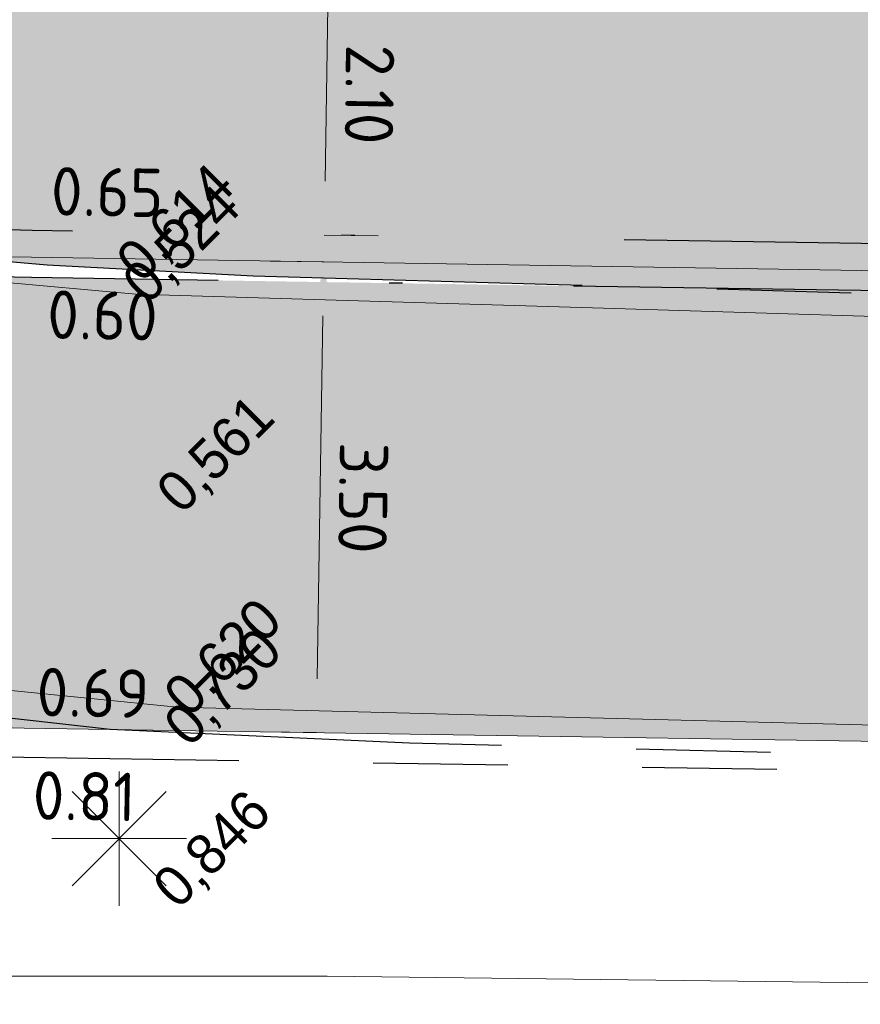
# Model space of a CAD drawing. Header units: millimetres. Extents: x 812 to 183790, y 13 to 580968.
# Tile 63 of 256: x 182462 to 182468, y 580822 to 580829. Entities that reach past the tile are written whole.
import ezdxf

# ---------------------------------------------------------------- set-up
doc = ezdxf.new("R2010")
doc.units = ezdxf.units.MM
doc.header["$LTSCALE"] = 5
for name, pattern in [('DASHDOT', [25.4, 12.7, -6.35, 0, -6.35]), ('ORG-VW-030-270-STREEP-010', [3, 0.3, -2.7]), ('VH-GELEIDEBAND_50X200', [8, 4, -2, 0, -2]), ('VH-RWSBAND', [24, 10, -2, 2, -2, 2, -2, 2, -2]), ('VH-TROTTOIRBAND_180-200', [20, 10, -2, 2, -2, 2, -2])]:
    doc.linetypes.add(name, pattern=pattern)
doc.layers.add('B-ALG-HOOGTES', color=252, linetype='Continuous')
for name, color, linetype, lineweight in [('kant verharding', 252, 'Continuous', 9), ('lichtmast', 252, 'Continuous', 9), ('N-BH-VH-KANTOPSLUITING_GELEIDEBAND_50X200-G', 20, 'VH-GELEIDEBAND_50X200', 30), ('N-BH-VH-KANTOPSLUITING_TROTTOIRBAND_RWS-G', 10, 'VH-RWSBAND', 30), ('N-Hoogte_Nieuw', 7, 'Continuous', 25), ('N-WE-VH-KANTVERHARDING-G', 7, 'Continuous', 0), ('N-WEG-ASF-GOOTTEGEL', 7, 'DASHDOT', 25), ('N-XX-AL-M', 7, 'Continuous', 0), ('V-VERHARDING FIETS', 7, 'Continuous', 9), ('V-WE-VH-KANTOPSLUITING_TROTTOIRBAND_180 200-G', 6, 'VH-TROTTOIRBAND_180-200', 25)]:
    doc.layers.add(name, color=color, linetype=linetype, lineweight=lineweight)
doc.layers.add('N-BH-VW-MARKERING_LANGS_STREEP_30270_010-G', color=7, linetype='ORG-VW-030-270-STREEP-010', lineweight=0, true_color=0xffffff)
for name, color, linetype, lineweight, transparency in [('N-PV-GR-GRAS_02-G', 85, 'Continuous', 15, 0.3), ('N-WE-VH-VERHARDING_ASFALT_ROOD-A', 12, 'Continuous', 9, 0.7), ('N-WE-VH-VERHARDING_TEGEL-A', 253, 'Continuous', 5, 0.75), ('V-WE-VH-VERHARDING_TEGEL-A', 253, 'Continuous', 18, 0.5)]:
    doc.layers.add(name, color=color, linetype=linetype, lineweight=lineweight, transparency=transparency)
doc.layers.add('V-WEG-ALG-ARCERING betontegels 60mm dik rood', color=7, linetype='Continuous', transparency=0.6)
doc.styles.add('isocp', font='isocp.shx')
doc.styles.add('NLCS-ISO-M200-T18', font='txt', dxfattribs={"height": 0.36})
doc.styles.add('NLCS-T25_0', font='txt')
doc.dimstyles.new('NLCS-M200-T18-PIJL_X_L2_H1', dxfattribs={"dimscale": 0.2, "dimtxt": 0.36, "dimasz": 2, "dimexe": 2, "dimexo": 1, "dimgap": 0.7, "dimtad": 1, "dimzin": 0, "dimdsep": 46, "dimtxsty": 'NLCS-ISO-M200-T18', "dimcen": 0, "dimdle": 2, "dimclrd": 256, "dimclre": 256, "dimclrt": 256, "dimadec": 1, "dimazin": 0, "dimtfac": 1, "dimtofl": 0, "dimtmove": 1, "dimatfit": 0, "dimfxl": 2, "dimfxlon": 1, "dimtfillclr": 254, "dimtolj": 1, "dimtzin": 0, "dimlwd": 18, "dimlwe": 18, "dimarcsym": 0})

# ---------------------------------------------------------------- blocks, each defined once
blk = doc.blocks.new('S0631')
at = {"color": 0, "linetype": 'Continuous', "lineweight": -2, "flags": 128}
for points in [[(0, -0.0005), (0, 0.0005)], [(-0.0003500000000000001, -0.0003500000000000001), (0.0003500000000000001, 0.0003500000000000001)], [(-0.0003500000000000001, 0.0003500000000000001), (0.0003500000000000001, -0.0003500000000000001)], [(-0.0005, 0), (0.0005, 0)]]:
    blk.add_lwpolyline(points, dxfattribs=at)
blk = doc.blocks.new('*D6734')
at = {"layer": 'Defpoints', "color": 0, "transparency": 16777216}
for p in [(182463.8441334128, 580829.7059532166), (182463.811060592, 580827.6062136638), (182463.9582580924, 580827.6038951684)]:
    blk.add_point(p, dxfattribs=at)
at = {"layer": 'N-XX-AL-M', "linetype": 'Continuous', "lineweight": 18, "transparency": 16777216}
for p, q in [((182463.9913309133, 580829.7036347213), (182464.3912813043, 580829.6973351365)), ((182463.9850313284, 580829.3036843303), (182463.9645576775, 580828.0038455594)), ((182463.9582580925, 580827.6038951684), (182464.3582084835, 580827.5975955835))]:
    blk.add_line(p, q, dxfattribs=at)
at = {"layer": 'N-XX-AL-M', "transparency": 16777216}
for points in [[(182464.0516897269, 580829.3026343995), (182463.9183729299, 580829.3047342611), (182463.9913309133, 580829.7036347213)], [(182464.031216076, 580828.0027956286), (182463.897899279, 580828.0048954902), (182463.9582580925, 580827.6038951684)]]:
    blk.add_solid(points, dxfattribs=at)
at = {"layer": 'N-XX-AL-M', "transparency": 16777216, "insert": (182464.2947548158, 580828.6487252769), "char_height": 0.36, "attachment_point": 5, "rotation": 269.09761362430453, "style": 'NLCS-ISO-M200-T18'}
blk.add_mtext('\\A1;2.10', dxfattribs=at)
blk = doc.blocks.new('*D6735')
at = {"layer": 'Defpoints', "color": 0, "transparency": 16777216}
for p in [(182464.0021819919, 580827.4031785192), (182463.8999869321, 580823.904354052), (182463.947060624, 580823.9036125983)]:
    blk.add_point(p, dxfattribs=at)
at = {"layer": 'N-XX-AL-M', "linetype": 'Continuous', "lineweight": 18, "transparency": 16777216}
for p, q in [((182463.9551083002, 580827.403919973), (182463.5551579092, 580827.4102195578)), ((182463.9488087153, 580827.003969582), (182463.9062865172, 580824.3043044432)), ((182463.8999869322, 580823.9043540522), (182463.5000365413, 580823.910653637))]:
    blk.add_line(p, q, dxfattribs=at)
at = {"layer": 'N-XX-AL-M', "transparency": 16777216}
for points in [[(182464.0154671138, 580827.0029196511), (182463.8821503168, 580827.0050195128), (182463.9551083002, 580827.403919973)], [(182463.9729449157, 580824.3032545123), (182463.8396281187, 580824.305354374), (182463.8999869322, 580823.9043540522)]]:
    blk.add_solid(points, dxfattribs=at)
at = {"layer": 'N-XX-AL-M', "transparency": 16777216, "insert": (182464.2475079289, 580825.6490973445), "char_height": 0.36, "attachment_point": 5, "rotation": 269.09761362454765, "style": 'NLCS-ISO-M200-T18'}
blk.add_mtext('\\A1;3.50', dxfattribs=at)
blk = doc.blocks.new('*D6951')
at = {"layer": 'Defpoints', "color": 0, "transparency": 16777216}
for p in [(182462.1301780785, 580849.4353931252), (182459.1488687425, 580827.6383338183)]:
    blk.add_point(p, dxfattribs=at)
at = {"layer": 'N-XX-AL-M', "linetype": 'Continuous', "lineweight": 18, "transparency": 16777216}
blk.add_line((182459.4757286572, 580830.0280841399), (182459.2030743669, 580828.0346439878), dxfattribs=at)
at = {"layer": 'N-XX-AL-M', "transparency": 16777216}
blk.add_solid([(182459.137022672, 580828.0436782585), (182459.2691260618, 580828.0256097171), (182459.1488687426, 580827.6383338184)], dxfattribs=at)
at = {"layer": 'N-XX-AL-M', "transparency": 16777216, "insert": (182459.0494561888, 580829.2728836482), "char_height": 0.36, "attachment_point": 5, "rotation": 82.21165342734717, "style": 'NLCS-ISO-M200-T18'}
blk.add_mtext('\\A1;R22.00', dxfattribs=at)

msp = doc.modelspace()

# ---------------------------------------------------------------- hatches: boundary and pattern name
at = {"layer": 'N-PV-GR-GRAS_02-G'}
h = msp.add_hatch(dxfattribs=at)
h.set_pattern_fill('AGR-GRAS_02', color=256, scale=0.1, angle=90.00000000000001, style=0, pattern_type=2)
h.set_pattern_definition([(90, (0, 0), (-1, 0.9999999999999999), [0.25, -0.75]), (90, (-0.6000000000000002, 0.5499999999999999), (-1, 0.9999999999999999), [0.25, -0.75]), (180, (-0.35, 0.09999999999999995), (-0.9999999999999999, -1), [0.25, -0.75]), (180, (-0.7000000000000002, 0.4999999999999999), (-0.9999999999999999, -1), [0.25, -0.75]), (135, (-0.7000000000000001, 0.1999999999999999), (-1.000000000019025, -1.608122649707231e-16), [0.25, -1.164213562]), (225, (-8.844674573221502e-17, 0.55), (1.608122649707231e-16, -1.000000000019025), [0.25, -1.164213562]), (116.5650512, (-0.3000000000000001, 0.2499999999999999), (-4.000646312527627e-10, 1.000000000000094), [0.25, -1.986067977]), (116.5650512, (-0.8000000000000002, 0.7), (-4.000646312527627e-10, 1.000000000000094), [0.25, -1.986067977]), (153.43494882, (-1.125685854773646e-16, 0.7000000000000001), (-1.000000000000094, 5.099846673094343e-11), [0.25, -1.986067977]), (153.43494882, (-0.4500000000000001, 0.2499999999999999), (-1.000000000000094, 5.099846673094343e-11), [0.25, -1.986067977]), (153.43494882, (-0.2000000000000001, 0.6000000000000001), (-1.000000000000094, 5.099846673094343e-11), [0.25, -1.986067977]), (206.5650512, (-0.55, -8.844674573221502e-17), (-1.000000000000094, -4.000650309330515e-10), [0.25, -1.986067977]), (243.43494882, (-0.15, 0.2), (-5.09988220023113e-11, -1.000000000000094), [0.25, -1.986067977])])
edge = h.paths.add_edge_path()
edge.add_line((182455.8422390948, 580832.357112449), (182455.6124364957, 580831.9360913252))
edge.add_arc((182464.1276147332, 580847.703720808), 17.91999999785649, 241.62910164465, 269.0976136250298)
edge.add_line((182463.8453933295, 580829.7859432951), (182491.5234362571, 580829.3499887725))
edge.add_arc((182475.6818700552, 579823.5947403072), 1005.880000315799, 87.86447263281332, 89.0976136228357, ccw=False)
edge.add_arc((182475.6818700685, 579823.5947408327), 1005.87999979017, 85.9329129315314, 87.86447263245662, ccw=False)
edge.add_line((182547.0233695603, 580826.9416222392), (182574.9237051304, 580824.9578100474))
edge.add_line((182574.9237051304, 580824.9578100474), (182573.7002319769, 580825.0744470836))
edge.add_line((182573.7002319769, 580825.0744470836), (182570.5026350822, 580825.379282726))
edge.add_line((182570.5026350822, 580825.379282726), (182567.3050381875, 580825.6841183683))
edge.add_line((182567.3050381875, 580825.6841183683), (182564.1074412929, 580825.9889540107))
edge.add_line((182564.1074412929, 580825.9889540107), (182560.9039097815, 580826.293177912))
edge.add_line((182560.9039097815, 580826.293177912), (182557.4745113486, 580826.5741194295))
edge.add_line((182557.4745113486, 580826.5741194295), (182554.0451129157, 580826.8550609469))
edge.add_line((182554.0451129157, 580826.8550609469), (182550.6157144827, 580827.1360024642))
edge.add_line((182550.6157144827, 580827.1360024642), (182547.1863160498, 580827.4169439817))
edge.add_line((182547.1863160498, 580827.4169439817), (182543.7569176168, 580827.6978854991))
edge.add_line((182543.7569176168, 580827.6978854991), (182540.4340331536, 580827.9373642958))
edge.add_line((182540.4340331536, 580827.9373642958), (182537.3086117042, 580828.099976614))
edge.add_line((182537.3086117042, 580828.099976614), (182534.1831902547, 580828.2625889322))
edge.add_line((182534.1831902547, 580828.2625889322), (182531.0577688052, 580828.4252012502))
edge.add_line((182531.0577688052, 580828.4252012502), (182527.9323473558, 580828.5878135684))
edge.add_line((182527.9323473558, 580828.5878135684), (182524.8069259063, 580828.7504258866))
edge.add_line((182524.8069259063, 580828.7504258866), (182522.5364941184, 580828.8346088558))
edge.add_line((182522.5364941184, 580828.8346088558), (182520.6773474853, 580828.8810640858))
edge.add_line((182520.6773474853, 580828.8810640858), (182518.8182008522, 580828.9275193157))
edge.add_line((182518.8182008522, 580828.9275193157), (182516.9590542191, 580828.9739745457))
edge.add_line((182516.9590542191, 580828.9739745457), (182515.099907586, 580829.0204297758))
edge.add_line((182515.099907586, 580829.0204297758), (182513.2407609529, 580829.0668850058))
edge.add_line((182513.2407609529, 580829.0668850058), (182509.7778118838, 580829.2558328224))
edge.add_line((182509.7778118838, 580829.2558328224), (182508.3219401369, 580829.2954682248))
edge.add_line((182508.3219401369, 580829.2954682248), (182506.86606839, 580829.3351036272))
edge.add_line((182506.86606839, 580829.3351036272), (182505.4101966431, 580829.3747390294))
edge.add_line((182505.4101966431, 580829.3747390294), (182503.9543248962, 580829.4143744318))
edge.add_line((182503.9543248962, 580829.4143744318), (182501.0309565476, 580829.4972953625))
edge.add_line((182501.0309565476, 580829.4972953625), (182495.9139554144, 580829.6449200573))
edge.add_line((182495.9139554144, 580829.6449200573), (182490.7969542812, 580829.7925447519))
edge.add_line((182490.7969542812, 580829.7925447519), (182485.6799531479, 580829.9401694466))
edge.add_line((182485.6799531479, 580829.9401694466), (182480.5629520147, 580830.0877941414))
edge.add_line((182480.5629520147, 580830.0877941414), (182476.5693457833, 580830.1611014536))
edge.add_line((182476.5693457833, 580830.1611014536), (182472.8554942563, 580830.2159017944))
edge.add_line((182472.8554942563, 580830.2159017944), (182469.1416427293, 580830.2707021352))
edge.add_line((182469.1416427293, 580830.2707021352), (182465.4277912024, 580830.3255024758))
edge.add_line((182465.4277912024, 580830.3255024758), (182462.3622964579, 580830.3833315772))
edge.add_line((182462.3622964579, 580830.3833315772), (182461.8835026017, 580830.4532442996))
edge.add_line((182461.8835026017, 580830.4532442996), (182461.4047087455, 580830.5231570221))
edge.add_line((182461.4047087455, 580830.5231570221), (182460.9259148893, 580830.5930697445))
edge.add_line((182460.9259148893, 580830.5930697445), (182460.4471210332, 580830.662982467))
edge.add_line((182460.4471210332, 580830.662982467), (182459.8421252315, 580830.8098225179))
edge.add_line((182459.8421252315, 580830.8098225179), (182459.1530676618, 580831.0079030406))
edge.add_line((182459.1530676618, 580831.0079030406), (182458.4640100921, 580831.2059835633))
edge.add_line((182458.4640100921, 580831.2059835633), (182457.7749525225, 580831.404064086))
edge.add_line((182457.7749525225, 580831.404064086), (182457.0858949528, 580831.6021446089))
edge.add_line((182457.0858949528, 580831.6021446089), (182456.141, 580832.192))
edge.add_line((182456.141, 580832.192), (182455.8422390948, 580832.357112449))
at = {"layer": 'N-WE-VH-VERHARDING_ASFALT_ROOD-A'}
h = msp.add_hatch(color=256, dxfattribs=at)
h.dxf.hatch_style = 1
edge = h.paths.add_edge_path()
edge.add_line((182747.1993971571, 580783.8561674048), (182749.1831745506, 580787.0555788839))
edge.add_arc((182777.2506933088, 580879.540371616), 96.6499999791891, 251.6121813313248, 253.1178727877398, ccw=False)
edge.add_line((182746.7627122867, 580787.8250211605), (182742.2027506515, 580789.3408418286))
edge.add_arc((182743.8273042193, 580794.2278987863), 5.150000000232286, 156.6954549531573, 251.61218132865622, ccw=False)
edge.add_line((182739.0974669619, 580796.2653333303), (182739.2805366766, 580796.6903236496))
edge.add_line((182739.2805366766, 580796.6903236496), (182736.2645268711, 580798.1640339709))
edge.add_line((182736.2645268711, 580798.1640339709), (182735.4984519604, 580796.461090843))
edge.add_arc((182730.9385944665, 580798.5123586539), 4.999999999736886, 251.6121813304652, 335.77923582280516, ccw=False)
edge.add_line((182729.3613579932, 580793.7676431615), (182729.3140408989, 580793.6253016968))
edge.add_line((182729.3140408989, 580793.6253016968), (182726.3284175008, 580794.617781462))
edge.add_arc((182693.7269395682, 580696.5445121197), 103.3500001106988, 71.61218133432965, 74.59884301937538)
edge.add_line((182721.1741763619, 580796.183218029), (182695.6448481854, 580803.2157212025))
edge.add_arc((182561.9673772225, 580317.9409986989), 503.3500000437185, 74.59884302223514, 80.84029245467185)
edge.add_arc((182479.930378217, 579809.1625076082), 1018.699999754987, 80.84029245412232, 81.94296046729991)
edge.add_arc((182551.5445533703, 580315.0689339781), 507.7499999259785, 81.94296046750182, 86.40216300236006)
edge.add_line((182583.4073091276, 580821.818208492), (182546.8439306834, 580824.4179935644))
edge.add_arc((182475.6818700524, 579823.5947404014), 1003.350000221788, 85.9329129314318, 89.09761362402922)
edge.add_line((182491.4835913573, 580826.8203025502), (182461.7813385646, 580827.2881402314))
edge.add_arc((182462.1301780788, 580849.4353931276), 22.14999999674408, 256.0892152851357, 269.09761362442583, ccw=False)
edge.add_line((182456.8050798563, 580827.9350250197), (182455.9997038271, 580824.6832763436))
edge.add_arc((182462.1301780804, 580849.43539314), 25.50000000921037, 256.0892152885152, 269.0976136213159)
edge.add_line((182461.7285795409, 580823.938555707), (182491.4308323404, 580823.4707180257))
edge.add_arc((182475.6818700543, 579823.5947404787), 1000.000000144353, 85.93291293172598, 89.09761362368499, ccw=False)
edge.add_line((182546.6063337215, 580821.0764299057), (182583.1834185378, 580818.475670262))
edge.add_arc((182551.544553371, 580315.0689339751), 504.3999999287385, 81.9429604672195, 86.40371870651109, ccw=False)
edge.add_arc((182479.9303783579, 579809.1625084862), 1015.349998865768, 80.84029245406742, 81.94296046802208, ccw=False)
edge.add_arc((182561.9673772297, 580317.9409987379), 500.0000000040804, 74.59884302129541, 80.84029245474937, ccw=False)
edge.add_line((182694.7551699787, 580799.9860195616), (182720.176144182, 580792.9833643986))
edge.add_arc((182693.6185856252, 580696.5743602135), 100.0000000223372, 70.9245064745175, 74.59884302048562, ccw=False)
edge.add_line((182726.2999553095, 580791.0832385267), (182747.1993971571, 580783.8561674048))
at = {"layer": 'N-WE-VH-VERHARDING_TEGEL-A'}
h = msp.add_hatch(color=256, dxfattribs=at)
h.dxf.hatch_style = 1
edge = h.paths.add_edge_path()
edge.add_line((182734.8123024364, 580795.7757181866), (182734.8589631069, 580795.7427540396))
edge.add_arc((182730.9385944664, 580798.5123586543), 4.799999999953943, 324.7601184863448, 324.9978515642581)
edge.add_line((182734.8704210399, 580795.7590443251), (182734.8123024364, 580795.7757181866))
edge = h.paths.add_edge_path()
edge.add_line((182733.6605132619, 580794.5587327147), (182733.4827499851, 580794.7951994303))
edge.add_line((182733.4827499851, 580794.7951994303), (182733.642615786, 580794.9153781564))
edge.add_arc((182730.938594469, 580798.5123586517), 4.49999999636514, 306.9339257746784, 322.2128002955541)
edge.add_line((182734.4949081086, 580795.7550713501), (182734.5605247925, 580795.8479516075))
edge.add_line((182734.5605247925, 580795.8479516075), (182733.072, 580796.275))
edge.add_line((182733.072, 580796.275), (182733.3354651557, 580796.8943211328))
edge.add_line((182733.3354651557, 580796.8943211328), (182731.4455190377, 580797.5570164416))
edge.add_line((182731.4455190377, 580797.5570164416), (182730.6353043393, 580795.7679075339))
edge.add_line((182730.6353043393, 580795.7679075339), (182727.1012633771, 580796.9426920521))
edge.add_arc((182693.7269393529, 580696.5445113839), 105.8000008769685, 71.61218134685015, 74.59884301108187)
edge.add_line((182721.8248365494, 580798.5452386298), (182696.2955083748, 580805.5777418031))
edge.add_arc((182561.9673772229, 580317.9409987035), 505.8000000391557, 74.5988430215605, 80.84029245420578)
edge.add_arc((182479.9303782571, 579809.1625078), 1021.149999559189, 80.84029245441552, 81.94296046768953)
edge.add_arc((182551.5445533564, 580315.068933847), 510.2000000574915, 81.94296046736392, 85.46479090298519)
edge.add_line((182591.8869353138, 580823.6714626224), (182547.0176956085, 580826.8618237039))
edge.add_arc((182475.6818700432, 579823.59474025), 1005.80000037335, 85.93291293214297, 87.86447263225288)
edge.add_arc((182475.6818700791, 579823.5947410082), 1005.799999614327, 87.86447263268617, 89.09761362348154)
edge.add_line((182491.5221763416, 580829.2699986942), (182463.8441334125, 580829.7059532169))
edge.add_arc((182464.127614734, 580847.7037208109), 18.00000000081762, 241.3733160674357, 269.0976136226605, ccw=False)
edge.add_line((182455.50380209, 580831.9040418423), (182454.0026040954, 580829.1536984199))
edge.add_arc((182458.027942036, 580838.0888343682), 9.799999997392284, 245.7481199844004, 256.0892152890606)
edge.add_line((182455.6719166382, 580828.5762561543), (182456.8892236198, 580828.274759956))
edge.add_arc((182462.1301780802, 580849.4353931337), 21.80000000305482, 256.0892152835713, 269.0976136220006)
edge.add_line((182461.7868507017, 580827.6380968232), (182491.4891034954, 580827.1702591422))
edge.add_arc((182475.6818700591, 579823.5947405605), 1003.700000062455, 85.93291293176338, 89.09761362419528, ccw=False)
edge.add_line((182546.8687542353, 580824.7671121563), (182583.4307033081, 580822.1674287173))
edge.add_arc((182551.5445533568, 580315.0689338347), 508.1000000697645, 81.94296046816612, 86.40200135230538, ccw=False)
edge.add_arc((182479.9303781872, 579809.1625073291), 1019.050000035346, 80.84029245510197, 81.94296046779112, ccw=False)
edge.add_arc((182561.9673772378, 580317.9409987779), 503.6999999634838, 74.5988430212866, 80.84029245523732, ccw=False)
edge.add_line((182695.7377996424, 580803.5531527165), (182721.2671278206, 580796.5206495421))
edge.add_arc((182693.726939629, 580696.5445123), 103.6999999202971, 71.6121813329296, 74.59884302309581, ccw=False)
edge.add_line((182726.4388240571, 580794.9499115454), (182729.4244474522, 580793.9574317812))
edge.add_arc((182730.9385944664, 580798.5123586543), 4.799999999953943, 251.6121813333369, 304.5459103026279)
at = {"layer": 'V-WE-VH-VERHARDING_TEGEL-A'}
h = msp.add_hatch(color=256, dxfattribs=at)
h.dxf.hatch_style = 1
h.paths.add_polyline_path([(182455.50380209, 580831.9040418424), (182454.0026040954, 580829.1536984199), (182455.1793785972, 580828.6235537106), (182457.4684493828, 580827.7761560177), (182458.3543699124, 580827.6966467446), (182459.240290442, 580827.6171374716), (182460.1262109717, 580827.5376281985), (182461.0121315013, 580827.4581189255), (182461.8980520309, 580827.3786096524), (182463.4309021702, 580827.2975462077), (182466.4300845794, 580827.2129600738), (182469.4292669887, 580827.1283739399), (182472.428449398, 580827.0437878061), (182475.4276318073, 580826.9592016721), (182478.4268142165, 580826.8746155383), (182482.0901597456, 580826.7647229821), (182486.1741206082, 580826.638803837), (182490.2580814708, 580826.5128846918), (182494.3420423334, 580826.3869655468), (182498.4260031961, 580826.2610464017), (182502.5099640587, 580826.1351272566), (182506.1804276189, 580826.0231552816), (182509.8141447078, 580825.9124227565), (182513.4478617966, 580825.8016902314), (182517.0815788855, 580825.6909577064), (182520.7152959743, 580825.5802251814), (182524.2312825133, 580825.4572298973), (182527.3406197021, 580825.2918782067), (182530.4499568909, 580825.126526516), (182533.5592940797, 580824.9611748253), (182536.6686312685, 580824.7958231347), (182539.7779684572, 580824.6304714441), (182542.8826534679, 580824.4205348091), (182545.9832235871, 580824.1711624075), (182549.0837937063, 580823.9217900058), (182552.1843638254, 580823.672417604), (182555.2849339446, 580823.4230452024), (182558.3855040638, 580823.1736728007), (182561.7776175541, 580822.8614948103), (182565.2266025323, 580822.5370653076), (182568.6755875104, 580822.2126358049), (182572.1245724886, 580821.8882063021), (182575.5735574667, 580821.5637767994), (182578.9729278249, 580821.2373366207), (182582.0747127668, 580820.8988365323), (182585.1764977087, 580820.560336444), (182588.2782826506, 580820.2218363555), (182591.3800675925, 580819.8833362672), (182594.4818525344, 580819.5448361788), (182597.3201616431, 580819.217742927), (182599.8351769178, 580818.9046462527), (182602.3501921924, 580818.5915495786), (182604.8652074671, 580818.2784529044), (182607.3802227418, 580817.9653562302), (182609.8952380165, 580817.652259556), (182612.5022527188, 580817.308307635), (182615.1390963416, 580816.9543515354), (182617.7759399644, 580816.6003954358), (182620.4127835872, 580816.2464393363), (182623.04962721, 580815.8924832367), (182625.6821626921, 580815.5371008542), (182628.2487090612, 580815.1598716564), (182630.8152554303, 580814.7826424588), (182633.3818017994, 580814.405413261), (182635.9483481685, 580814.0281840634), (182638.5148945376, 580813.6509548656), (182640.9088520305, 580813.2865017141), (182643.0056577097, 580812.9440454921), (182645.1066849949, 580812.5869669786), (182649.7331407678, 580811.8434843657), (182654.6610525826, 580810.9976771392), (182659.5845983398, 580810.1277541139), (182664.5015950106, 580809.2209073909), (182669.4177730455, 580808.3094452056), (182674.3274848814, 580807.3968219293), (182677.7978745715, 580806.717486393), (182681.4834602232, 580805.9883074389), (182682.5561419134, 580805.7764089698), (182684.9756754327, 580805.2926435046), (182687.1587701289, 580804.8424584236), (182687.5950333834, 580804.7497755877), (182688.5658134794, 580804.5453743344), (182691.942734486, 580803.8265346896), (182693.3082887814, 580803.5280725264), (182694.1588380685, 580803.3421723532), (182695.1163212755, 580803.1284630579), (182696.0328516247, 580802.9147075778), (182698.4671679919, 580802.3411580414), (182699.8880365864, 580802.002470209), (182700.9154670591, 580801.7514305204), (182703.6816411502, 580801.0520885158), (182704.9411721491, 580800.7243029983), (182706.2974861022, 580800.3645149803), (182708.5389078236, 580799.7676658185), (182710.1164709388, 580799.3389751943), (182710.6464851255, 580799.1937133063), (182712.0099856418, 580798.8072204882), (182713.2967522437, 580798.4386594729), (182716.7264716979, 580797.4636331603), (182723.5066324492, 580795.5239116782), (182726.4968512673, 580794.663166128), (182727.3084001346, 580794.4231579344), (182728.0477511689, 580794.1719112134), (182728.8740394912, 580793.873556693), (182729.4180243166, 580793.6918490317), (182729.9658196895, 580793.5767088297), (182730.3581934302, 580793.5467172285), (182730.799268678, 580793.5473738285), (182731.231872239, 580793.5830296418), (182731.542407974, 580793.6503250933), (182731.8546702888, 580793.7378761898), (182732.0998600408, 580793.8333926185), (182732.3213766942, 580793.9285000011), (182732.0272807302, 580794.4860460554), (182732.1865636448, 580794.5768947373), (182733.3101242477, 580795.2202400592), (182733.6364069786, 580794.6344489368), (182733.93622217, 580794.854119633), (182734.2097343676, 580795.0760206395), (182734.4287125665, 580795.2756150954), (182734.6903004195, 580795.5501082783), (182735.0136131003, 580795.9772983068), (182734.377188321, 580795.8671633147), (182733.0210113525, 580796.2700042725), (182733.2838603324, 580796.912683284), (182731.5540290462, 580797.5186960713), (182731.2552716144, 580796.8068930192), (182730.729043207, 580796.9599167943), (182726.1020050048, 580798.3054292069), (182718.9625096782, 580800.3496603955), (182718.4160003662, 580800.5009564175), (182715.5652089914, 580801.2899114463), (182714.1112266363, 580801.6892641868), (182712.3440093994, 580802.1710212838), (182710.6560049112, 580802.6222766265), (182709.3319069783, 580802.9792803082), (182706.609705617, 580803.6939101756), (182703.3677847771, 580804.5379753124), (182701.3589935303, 580805.0443390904), (182700.5153028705, 580805.2582380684), (182699.4743178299, 580805.5221566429), (182697.8327108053, 580805.9171204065), (182696.1734659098, 580806.3020211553), (182694.3965783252, 580806.709951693), (182692.8954627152, 580807.0401306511), (182690.3557770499, 580807.5877108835), (182688.9071975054, 580807.886457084), (182687.6379852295, 580808.1450767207), (182683.6757236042, 580808.9361017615), (182679.6123346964, 580809.7449619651), (182675.1949920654, 580810.6082856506), (182670.3037859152, 580811.5180185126), (182665.3893322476, 580812.4436214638), (182660.4699901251, 580813.3379424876), (182655.5498397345, 580814.2276462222), (182650.6210678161, 580815.068098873), (182645.6896016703, 580815.8936605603), (182643.7789000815, 580816.1975006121), (182641.8689180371, 580816.5057984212), (182639.8882419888, 580816.8151474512), (182637.7470668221, 580817.126883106), (182635.6058916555, 580817.4386187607), (182633.4647164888, 580817.7503544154), (182631.3235413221, 580818.0620900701), (182629.1823661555, 580818.3738257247), (182627.0411909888, 580818.6855613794), (182626.1597309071, 580818.8073901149), (182625.3830276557, 580818.9134263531), (182624.6063244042, 580819.0194625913), (182623.8296211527, 580819.1254988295), (182623.0529179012, 580819.2315350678), (182622.2762146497, 580819.337571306), (182621.9199819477, 580819.7672465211), (182621.9209604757, 580820.4718695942), (182620.4378271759, 580820.6764278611), (182620.4414245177, 580819.8231229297), (182619.2580839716, 580819.752084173), (182617.6276921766, 580819.9756801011), (182615.9973003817, 580820.1992760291), (182614.3669085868, 580820.4228719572), (182612.7365167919, 580820.6464678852), (182611.0569451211, 580820.8751093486), (182608.4660893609, 580821.1972426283), (182605.8752336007, 580821.519375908), (182603.2843778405, 580821.8415091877), (182600.6935220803, 580822.1636424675), (182598.1026663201, 580822.4857757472), (182595.3366593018, 580822.8106270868), (182592.2799801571, 580823.1399891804), (182589.2233010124, 580823.4693512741), (182586.1666218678, 580823.7987133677), (182583.1099427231, 580824.1280754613), (182580.0532635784, 580824.4574375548), (182576.8978288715, 580824.7696114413), (182573.7002319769, 580825.0744470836), (182570.5026350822, 580825.379282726), (182567.3050381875, 580825.6841183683), (182564.1074412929, 580825.9889540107), (182560.9039097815, 580826.293177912), (182557.4745113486, 580826.5741194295), (182554.0451129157, 580826.8550609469), (182550.6157144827, 580827.1360024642), (182547.1863160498, 580827.4169439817), (182543.7569176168, 580827.6978854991), (182540.4340331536, 580827.9373642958), (182537.3086117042, 580828.099976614), (182534.1831902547, 580828.2625889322), (182531.0577688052, 580828.4252012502), (182527.9323473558, 580828.5878135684), (182524.8069259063, 580828.7504258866), (182522.5364941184, 580828.8346088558), (182520.6773474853, 580828.8810640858), (182518.8182008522, 580828.9275193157), (182516.9590542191, 580828.9739745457), (182515.099907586, 580829.0204297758), (182513.2407609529, 580829.0668850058), (182509.7778118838, 580829.2558328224), (182508.3219401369, 580829.2954682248), (182506.86606839, 580829.3351036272), (182505.4101966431, 580829.3747390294), (182503.9543248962, 580829.4143744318), (182501.0309565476, 580829.4972953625), (182495.9139554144, 580829.6449200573), (182490.7969542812, 580829.7925447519), (182485.6799531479, 580829.9401694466), (182480.5629520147, 580830.0877941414), (182476.5693457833, 580830.1611014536), (182472.8554942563, 580830.2159017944), (182469.1416427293, 580830.2707021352), (182465.4277912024, 580830.3255024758), (182462.3622964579, 580830.3833315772), (182461.8835026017, 580830.4532442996), (182461.4047087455, 580830.5231570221), (182460.9259148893, 580830.5930697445), (182460.4471210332, 580830.662982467), (182459.8421252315, 580830.8098225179), (182459.1530676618, 580831.0079030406), (182458.4640100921, 580831.2059835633), (182457.7749525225, 580831.404064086), (182457.0858949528, 580831.6021446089), (182456.141, 580832.192), (182455.7722195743, 580832.395809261)])
at = {"layer": 'V-WEG-ALG-ARCERING betontegels 60mm dik rood', "transparency": 33554687}
h = msp.add_hatch(dxfattribs=at)
h.set_pattern_fill('AR-B88', color=12, scale=0.002)
h.set_pattern_definition([(0, (0, 0), (0, 0.4064), []), (90, (0, 0), (-0.2032, 0.4064), [0.4064, -0.4064])])
h.paths.add_polyline_path([(182456.7796553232, 580827.8323721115), (182456.0371003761, 580824.834266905), (182456.5324103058, 580824.738634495), (182457.7337455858, 580824.6161256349), (182459.0168544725, 580824.4852777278), (182460.2999633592, 580824.3544298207), (182461.5830722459, 580824.2235819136), (182462.8661811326, 580824.0927340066), (182466.1309907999, 580824.0094225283), (182469.3958004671, 580823.9261110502), (182472.6606101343, 580823.8427995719), (182475.9254198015, 580823.7594880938), (182479.1902294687, 580823.6761766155), (182483.9152788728, 580823.526095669), (182488.6403282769, 580823.3760147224), (182493.365377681, 580823.2259337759), (182498.0904270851, 580823.0758528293), (182502.8154764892, 580822.9257718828), (182507.0550561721, 580822.7942710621), (182511.2946358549, 580822.6627702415), (182515.5342155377, 580822.5312694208), (182519.7737952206, 580822.3997686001), (182524.0133749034, 580822.2682677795), (182527.323686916, 580822.0872619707), (182530.6339989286, 580821.9062561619), (182533.9443109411, 580821.7252503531), (182537.2546229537, 580821.5442445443), (182540.5649349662, 580821.3632387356), (182543.6955329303, 580821.1240624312), (182546.8261308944, 580820.8848861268), (182549.9567288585, 580820.6457098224), (182553.0873268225, 580820.4065335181), (182556.2179247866, 580820.1673572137), (182557.9495304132, 580820.0122154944), (182559.6811360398, 580819.8570737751), (182561.4127416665, 580819.7019320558), (182563.1443472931, 580819.5467903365), (182565.3989931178, 580819.3447872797), (182565.2510934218, 580819.8720979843), (182565.311356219, 580820.4463733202), (182565.3716190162, 580821.020648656), (182565.4318818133, 580821.5949239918), (182565.5099669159, 580822.3390372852), (182563.3869391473, 580822.5219468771), (182561.5879060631, 580822.6769426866), (182559.7888729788, 580822.8319384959), (182557.9898398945, 580822.9869343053), (182556.1908068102, 580823.1419301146), (182553.1875021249, 580823.3836382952), (182550.1841974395, 580823.6253464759), (182547.1808927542, 580823.8670546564), (182544.1775880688, 580824.108762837), (182541.1742833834, 580824.3504710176), (182537.6662864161, 580824.5354679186), (182534.1582894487, 580824.7204648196), (182530.6502924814, 580824.9054617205), (182527.142295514, 580825.0904586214), (182523.6342985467, 580825.2754555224), (182519.471817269, 580825.4074218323), (182515.3093359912, 580825.5393881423), (182511.1468547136, 580825.6713544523), (182506.9843734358, 580825.8033207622), (182502.8218921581, 580825.9352870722), (182498.1621439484, 580826.0785414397), (182493.5023957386, 580826.2217958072), (182488.8426475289, 580826.3650501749), (182484.1828993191, 580826.5083045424), (182479.5231511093, 580826.6515589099), (182476.1302599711, 580826.7540281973), (182472.7373688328, 580826.8564974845), (182469.3444776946, 580826.9589667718), (182465.9515865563, 580827.0614360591), (182462.5586954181, 580827.1639053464), (182461.5116248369, 580827.2583286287), (182460.4645542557, 580827.352751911), (182459.4174836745, 580827.4471751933), (182458.3704130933, 580827.5415984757), (182457.3233425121, 580827.636021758)])

# ---------------------------------------------------------------- linework, layer by layer
at = {"layer": 'kant verharding', "color": 251, "lineweight": 0, "true_color": 0x696969, "flags": 128}
msp.add_lwpolyline([(182455.691, 580822.094), (182457.34, 580822.094), (182457.664, 580822.094), (182463.979, 580822.093), (182479.036, 580821.91), (182500, 580821.502), (182520.958, 580820.736), (182534.163, 580819.99), (182537.1345486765, 580819.8221260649)], dxfattribs=at)
at = {"layer": 'N-BH-VH-KANTOPSLUITING_GELEIDEBAND_50X200-G', "ltscale": 0.2, "flags": 128}
msp.add_lwpolyline([(182583.4315200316, 580822.1673706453), (182546.8687542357, 580824.7671121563, 0.01380948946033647), (182491.4891035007, 580827.1702591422), (182461.7868507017, 580827.6380968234, -0.05682087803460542), (182456.8892236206, 580828.2747599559), (182455.6719166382, 580828.5762561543, -0.04515218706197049), (182454.0026040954, 580829.1536984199)], format="xyb", dxfattribs=at)
at = {"layer": 'N-BH-VH-KANTOPSLUITING_TROTTOIRBAND_RWS-G', "ltscale": 0.1, "flags": 128}
msp.add_lwpolyline([(182583.1678151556, 580818.2562242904), (182546.5907303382, 580820.8569839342, 0.01380948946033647), (182491.4273675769, 580823.2507453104), (182461.7251147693, 580823.718582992, -0.05682087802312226), (182455.946813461, 580824.4697286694, 0.4921360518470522), (182455.5995332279, 580824.1935277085), (182455.5952964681, 580823.193336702)], format="xyb", dxfattribs=at)
at = {"layer": 'N-BH-VW-MARKERING_LANGS_STREEP_30270_010-G', "flags": 128}
msp.add_lwpolyline([(182456.4204226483, 580826.3819510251, 0.05682087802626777), (182461.7561402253, 580825.6883386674), (182491.4583930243, 580825.2205009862, -0.01380948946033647), (182546.7304515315, 580822.822022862), (182583.2932173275, 580820.2222813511, -0.0194646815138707), (182622.4859659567, 580816.2227411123, -0.004811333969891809), (182641.8394336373, 580813.2929111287, -0.0272401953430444), (182695.2199272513, 580801.6731771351), (182720.749255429, 580794.6406739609, -0.01303250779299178), (182725.8237018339, 580793.0994725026), (182740.3404034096, 580788.273836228), (182741.7480871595, 580787.8117286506, 0.01724129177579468), (182754.88792644, 580784.047882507), (182772.1086401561, 580779.7515293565, 0.0687850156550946), (182778.0306018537, 580779.1145959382)], format="xyb", dxfattribs=at)
at = {"layer": 'N-WE-VH-KANTVERHARDING-G', "flags": 128}
for points in [[(182727.2499595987, 580794.4695133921), (182726.3757345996, 580794.7601229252, 0.01303250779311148), (182721.2140127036, 580796.3278315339), (182695.6846845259, 580803.360334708, 0.0272401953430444), (182642.1180108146, 580815.0205959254, 0.004811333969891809), (182622.7312439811, 580817.9554669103, 0.01945909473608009), (182583.4173351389, 580821.9678743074), (182546.854569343, 580824.5676158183, 0.01380948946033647), (182491.4859537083, 580826.9702839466), (182461.7837009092, 580827.4381216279, -0.05682087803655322), (182456.8411414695, 580828.0806257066), (182455.6238344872, 580828.382121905, -0.04515218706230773), (182453.9204543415, 580828.9713487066)], [(182753.5446014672, 580781.9194174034), (182753.2149958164, 580782.0003551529, -0.02303789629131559), (182748.7980434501, 580783.303352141), (182726.2999553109, 580791.0832385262, 0.01603369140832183), (182720.1761441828, 580792.9833643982), (182694.7551699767, 580799.9860195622, 0.0272401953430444), (182641.56085646, 580811.5652263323, 0.004811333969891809), (182622.2406879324, 580814.4900153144, 0.0194661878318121), (182583.1834185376, 580818.475670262), (182546.6063337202, 580821.0764299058, 0.01380948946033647), (182491.4308323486, 580823.4707180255), (182461.728579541, 580823.938555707, -0.05682087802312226), (182455.9997038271, 580824.6832763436, 0.4921360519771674), (182455.3795605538, 580824.1900603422), (182455.3953213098, 580823.1901845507)]]:
    msp.add_lwpolyline(points, format="xyb", dxfattribs=at)
at = {"layer": 'N-WEG-ASF-GOOTTEGEL', "ltscale": 0.04, "flags": 128}
msp.add_lwpolyline([(182729.3140408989, 580793.6253016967), (182726.3284175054, 580794.6177814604, 0.01303250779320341), (182721.1741763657, 580796.1832180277), (182695.6448481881, 580803.2157212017, 0.0272401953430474), (182642.0941327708, 580814.872508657, 0.004811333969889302), (182622.7102201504, 580817.8069475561, 0.01945939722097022), (182583.4073091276, 580821.8182084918), (182546.8439306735, 580824.417993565, 0.01380948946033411), (182491.4835913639, 580826.82030255), (182461.7813385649, 580827.2881402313, -0.05682087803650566), (182456.8050798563, 580827.9350250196)], format="xyb", dxfattribs=at)
at = {"layer": 'V-VERHARDING FIETS'}
for points in [[(182484.1828993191, 580826.5083045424, 0), (182479.5231511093, 580826.6515589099, 0), (182476.1302599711, 580826.7540281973, 0), (182472.7373688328, 580826.8564974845, 0), (182469.3444776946, 580826.9589667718, 0), (182465.9515865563, 580827.0614360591, 0), (182462.5586954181, 580827.1639053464, 0), (182461.5116248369, 580827.2583286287, 0), (182460.4645542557, 580827.352751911, 0), (182459.4174836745, 580827.4471751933, 0), (182458.3704130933, 580827.5415984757, 0), (182457.3233425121, 580827.636021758, 0)], [(182483.9152788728, 580823.526095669, 0), (182479.1902294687, 580823.6761766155, 0), (182475.9254198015, 580823.7594880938, 0), (182472.6606101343, 580823.8427995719, 0), (182469.3958004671, 580823.9261110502, 0), (182466.1309907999, 580824.0094225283, 0), (182462.8661811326, 580824.0927340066, 0), (182461.5830722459, 580824.2235819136, 0), (182460.2999633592, 580824.3544298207, 0), (182459.0168544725, 580824.4852777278, 0), (182457.7337455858, 580824.6161256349, 0), (182456.4506366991, 580824.7469735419, 0)]]:
    msp.add_polyline3d(points, dxfattribs=at)
at = {"layer": 'V-WE-VH-KANTOPSLUITING_TROTTOIRBAND_180 200-G', "ltscale": 0.1, "flags": 128}
for points in [[(182645.1066849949, 580812.5869669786), (182643.0056577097, 580812.9440454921), (182640.9088520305, 580813.2865017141), (182638.5148945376, 580813.6509548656), (182635.9483481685, 580814.0281840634), (182633.3818017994, 580814.405413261), (182630.8152554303, 580814.7826424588), (182628.2487090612, 580815.1598716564), (182625.6821626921, 580815.5371008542), (182623.04962721, 580815.8924832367), (182620.4127835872, 580816.2464393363), (182617.7759399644, 580816.6003954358), (182615.1390963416, 580816.9543515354), (182612.5022527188, 580817.308307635), (182609.8952380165, 580817.652259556), (182607.3802227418, 580817.9653562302), (182604.8652074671, 580818.2784529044), (182602.3501921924, 580818.5915495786), (182599.8351769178, 580818.9046462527), (182597.3201616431, 580819.217742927), (182594.4818525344, 580819.5448361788), (182591.3800675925, 580819.8833362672), (182588.2782826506, 580820.2218363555), (182585.1764977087, 580820.560336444), (182582.0747127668, 580820.8988365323), (182578.9729278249, 580821.2373366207), (182575.5735574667, 580821.5637767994), (182572.1245724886, 580821.8882063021), (182568.6755875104, 580822.2126358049), (182565.2266025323, 580822.5370653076), (182561.7776175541, 580822.8614948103), (182558.3855040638, 580823.1736728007), (182555.2849339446, 580823.4230452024), (182552.1843638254, 580823.672417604), (182549.0837937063, 580823.9217900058), (182545.9832235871, 580824.1711624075), (182542.8826534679, 580824.4205348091), (182539.7779684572, 580824.6304714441), (182536.6686312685, 580824.7958231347), (182533.5592940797, 580824.9611748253), (182530.4499568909, 580825.126526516), (182527.3406197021, 580825.2918782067), (182524.2312825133, 580825.4572298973), (182520.7152959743, 580825.5802251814), (182517.0815788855, 580825.6909577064), (182513.4478617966, 580825.8016902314), (182509.8141447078, 580825.9124227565), (182506.1804276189, 580826.0231552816), (182502.5099640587, 580826.1351272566), (182498.4260031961, 580826.2610464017), (182494.3420423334, 580826.3869655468), (182490.2580814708, 580826.5128846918), (182486.1741206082, 580826.638803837), (182482.0901597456, 580826.7647229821), (182478.4268142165, 580826.8746155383), (182475.4276318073, 580826.9592016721), (182472.428449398, 580827.0437878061), (182469.4292669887, 580827.1283739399), (182466.4300845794, 580827.2129600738), (182463.4309021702, 580827.2975462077), (182461.8980520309, 580827.3786096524), (182461.0121315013, 580827.4581189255), (182460.1262109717, 580827.5376281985), (182459.240290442, 580827.6171374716), (182458.3543699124, 580827.6966467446), (182457.4684493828, 580827.7761560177), (182456.1552683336, 580828.2622862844)], [(182644.5207482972, 580809.2631418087), (182640.5128650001, 580809.8178741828), (182636.5142350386, 580810.4127404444), (182632.515605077, 580811.0076067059), (182628.5169751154, 580811.6024729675), (182624.8361014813, 580812.1430925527), (182622.229419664, 580812.5003284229), (182619.6227378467, 580812.8575642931), (182617.0160560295, 580813.2148001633), (182614.4093742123, 580813.5720360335), (182611.802692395, 580813.9292719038), (182608.2814593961, 580814.3699103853), (182604.5393288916, 580814.830693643), (182600.7971983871, 580815.2914769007), (182597.0550678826, 580815.7522601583), (182593.3129373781, 580816.2130434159), (182590.2740291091, 580816.5739058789), (182588.369785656, 580816.7735439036), (182586.4655422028, 580816.9731819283), (182584.5612987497, 580817.172819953), (182582.6570552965, 580817.3724579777), (182580.7528118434, 580817.5720960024), (182577.9297326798, 580817.8533118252), (182575.0681664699, 580818.1379446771), (182572.2066002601, 580818.4225775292), (182569.3450340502, 580818.7072103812), (182566.4834678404, 580818.9918432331), (182562.7091854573, 580819.3239116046), (182558.1478635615, 580819.6968838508), (182553.5865416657, 580820.0698560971), (182549.0252197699, 580820.4428283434), (182544.4638978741, 580820.8158005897), (182540.0778888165, 580821.1651133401), (182537.0525009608, 580821.3308022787), (182534.0271131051, 580821.4964912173), (182531.0017252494, 580821.662180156), (182527.9763373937, 580821.8278690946), (182524.9509495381, 580821.9935580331), (182521.2975742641, 580822.1262124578), (182517.3637878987, 580822.2441161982), (182513.4300015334, 580822.3620199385), (182509.4962151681, 580822.4799236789), (182505.5624288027, 580822.5978274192), (182501.5163085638, 580822.7218295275), (182497.1641223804, 580822.8624473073), (182492.811936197, 580823.0030650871), (182488.4597500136, 580823.1436828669), (182484.1075638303, 580823.2843006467), (182479.7553776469, 580823.4249184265), (182476.554723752, 580823.5128877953), (182473.5642399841, 580823.5912481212), (182470.5737562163, 580823.669608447), (182467.5832724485, 580823.7479687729), (182464.5927886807, 580823.8263290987), (182462.3679735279, 580823.9276391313), (182461.1883166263, 580824.060276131), (182460.0086597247, 580824.1929131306), (182458.8290028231, 580824.3255501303), (182457.6493459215, 580824.4581871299), (182455.9364758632, 580824.6507769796), (182455.7250138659, 580824.550848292), (182455.5578254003, 580824.2469368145), (182455.5595501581, 580824.1981820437)]]:
    msp.add_lwpolyline(points, dxfattribs=at)

# ---------------------------------------------------------------- block references
at = {"layer": 'lichtmast', "linetype": 'Continuous', "lineweight": 13, "xscale": 1000, "yscale": 1000, "zscale": 1000}
msp.add_blockref('S0631', (182462.4336596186, 580823.115929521), dxfattribs=at)

# ---------------------------------------------------------------- texts
at = {"layer": 'B-ALG-HOOGTES', "char_height": 0.3, "attachment_point": 4, "rotation": 45.000000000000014, "line_spacing_factor": 0.8, "style": 'isocp'}
for s, insert in [('{\\Fdgn000|c0;\\C251;0,614}', (182462.5127670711, 580827.3234404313)), ('{\\Fdgn000|c0;\\C251;0,524}', (182462.5586954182, 580827.1639053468)), ('{\\Fdgn000|c0;\\C251;0,561}', (182462.8107103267, 580825.6045069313)), ('{\\Fdgn000|c0;\\C251;0,620}', (182462.8661811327, 580824.092734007)), ('{\\Fdgn000|c0;\\C251;0,730}', (182462.8667657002, 580823.8715564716)), ('{\\Fdgn000|c0;\\C251;0,846}', (182462.7846367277, 580822.668001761))]:
    msp.add_mtext(s, dxfattribs=dict(at, insert=insert))
at = {"layer": 'N-Hoogte_Nieuw', "char_height": 0.3599999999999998, "attachment_point": 1, "rotation": 358.98523166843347, "style": 'NLCS-T25_0'}
for s, insert in [('0.65', (182461.931048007, 580828.1102316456)), ('0.60', (182461.9033606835, 580827.1931481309)), ('0.69', (182461.8244949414, 580824.3869858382)), ('0.81', (182461.7955986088, 580823.618296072))]:
    msp.add_mtext_dynamic_manual_height_columns(s, width=0.4047053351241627, gutter_width=2.499999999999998, heights=[0], dxfattribs=dict(at, insert=insert))

# ---------------------------------------------------------------- dimensions: what is measured, and where the dimension line sits
at = {"layer": 'N-XX-AL-M'}
dim = msp.add_radius_dim(center=(182462.1301780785, 580849.4353931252), mpoint=(182459.1488687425, 580827.6383338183), dimstyle='NLCS-M200-T18-PIJL_X_L2_H1', dxfattribs=at)
dim.commit()
dim.dimension.update_dxf_attribs({"geometry": '*D6951', "text_midpoint": (182459.3665043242, 580829.2295191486), "dimtype": 164})
for p1, p2, distance, picture, middle in [((182463.8441334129, 580829.7059532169), (182463.8110605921, 580827.6062136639), 0.1472157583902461, '*D6734', (182464.2947548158, 580828.6487252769)), ((182464.002181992, 580827.4031785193), (182463.947060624, 580823.9036125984), -0.047079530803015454, '*D6735', (182464.2475079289, 580825.6490973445))]:
    dim = msp.add_aligned_dim(p1=p1, p2=p2, distance=distance, dimstyle='NLCS-M200-T18-PIJL_X_L2_H1', dxfattribs=at)
    dim.commit()
    dim.dimension.update_dxf_attribs({"geometry": picture, "text_midpoint": middle})

doc.saveas('drawing.dxf')
